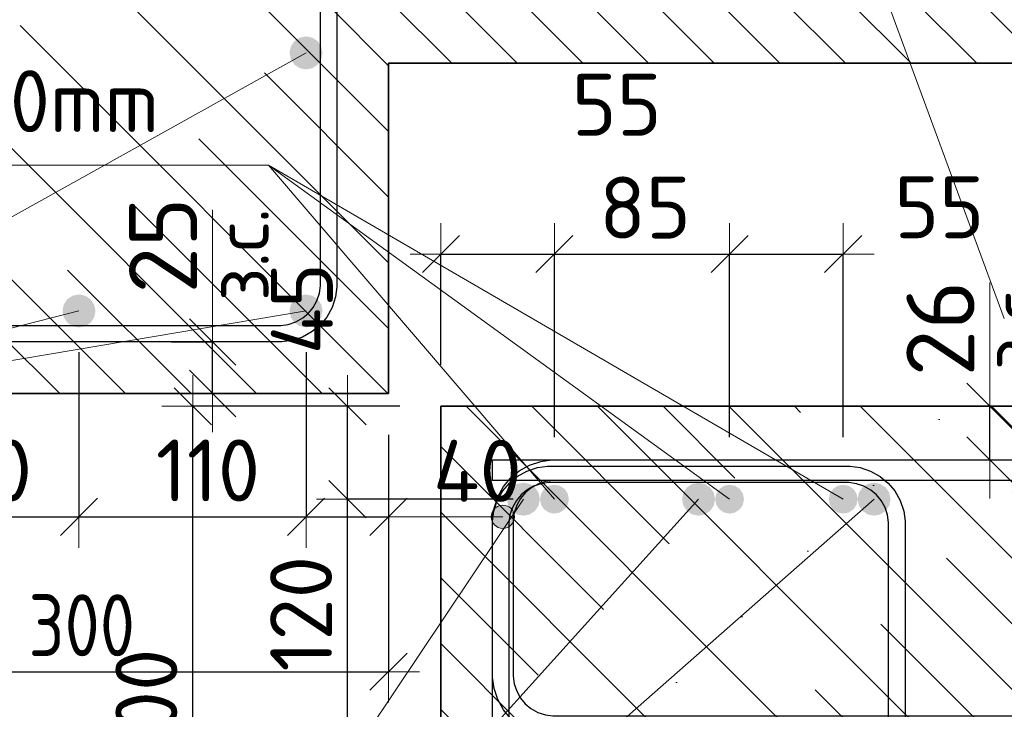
# Model space of a CAD drawing. Header units: metres. Extents: x -38 to 97, y -15 to 21.
# Tile 44 of 111: x 72.167 to 72.644, y 3.105 to 3.439. Entities that reach past the tile are written whole.
import ezdxf

# ---------------------------------------------------------------- set-up
doc = ezdxf.new("R2010")
doc.units = ezdxf.units.M
doc.header["$PDMODE"] = 65
for name, color, linetype, lineweight in [('XR$4$Арм.стержн. Арматура края', 96, 'Continuous', 35), ('XR$4$Арм.стержн.горизонт. 1', 180, 'Continuous', 35), ('XR$4$Размерная линия (1)', 7, 'Continuous', 13), ('XR$4$Размерная линия_ общее', 7, 'Continuous', 13), ('XR$6$Арм. стержнями верхней зоны', 180, 'Continuous', 35), ('XR$6$Арм.стержн. Арматура края', 96, 'Continuous', 35), ('XR$6$Арм.стержн. Доп. арматура', 180, 'Continuous', 35), ('XR$6$Арм.стержн. Хомут', 240, 'Continuous', 35), ('XR$6$Арм.стержн.горизонт. 1', 180, 'Continuous', 35), ('XR$6$Размерная линия (1)', 7, 'Continuous', 13), ('XR$6$Размерная линия_ общее', 7, 'Continuous', 13)]:
    doc.layers.add(name, color=color, linetype=linetype, lineweight=lineweight)
doc.styles.add('ISOCPEUR', font='txt')
doc.dimstyles.new('DIMSTYLE_13', dxfattribs={"dimtxt": 0.033, "dimasz": 0.0375, "dimexe": 0, "dimexo": 0, "dimgap": 0.0165, "dimtad": 2, "dimdec": 0, "dimlfac": 1000, "dimrnd": 1, "dimzin": 12, "dimdsep": 46, "dimtxsty": 'ISOCPEUR', "dimblk1": 'ALL_ML_STRICH', "dimblk2": 'ALL_ML_STRICH', "dimsah": 1, "dimcen": 0, "dimclrd": 7, "dimclre": 256, "dimclrt": 7, "dimadec": 0, "dimazin": 0, "dimtfac": 1, "dimtdec": 0, "dimtix": 1, "dimtmove": 2, "dimatfit": 3, "dimfxl": 0, "dimtvp": 1.2, "dimtzin": 0, "dimlwd": 0, "dimlwe": -3, "dimarcsym": 0})
doc.dimstyles.new('DIMSTYLE_14', dxfattribs={"dimtxt": 0.03, "dimasz": 0.03, "dimexe": 0, "dimexo": 0, "dimgap": 0.015, "dimtad": 2, "dimdec": 0, "dimlfac": 1000, "dimrnd": 1, "dimzin": 12, "dimdsep": 46, "dimtxsty": 'ISOCPEUR', "dimblk1": 'ALL_ML_STRICH', "dimblk2": 'ALL_ML_STRICH', "dimsah": 1, "dimcen": 0, "dimclrd": 7, "dimclre": 256, "dimclrt": 7, "dimadec": 0, "dimazin": 0, "dimtfac": 1, "dimtdec": 0, "dimtix": 1, "dimtmove": 2, "dimatfit": 3, "dimfxl": 0, "dimtzin": 0, "dimlwd": 0, "dimlwe": -3, "dimarcsym": 0})
doc.dimstyles.new('DIMSTYLE_16', dxfattribs={"dimtxt": 0.03, "dimasz": 0.03, "dimexe": 0, "dimexo": 0, "dimgap": 0.015, "dimtad": 2, "dimdec": 0, "dimlfac": 1000, "dimrnd": 1, "dimzin": 12, "dimdsep": 46, "dimtxsty": 'ISOCPEUR', "dimblk1": 'ALL_ML_STRICH', "dimblk2": 'ALL_ML_STRICH', "dimsah": 1, "dimcen": 0, "dimclrd": 7, "dimclre": 256, "dimclrt": 7, "dimadec": 0, "dimazin": 0, "dimtfac": 1, "dimtdec": 0, "dimtix": 1, "dimtmove": 2, "dimatfit": 3, "dimfxl": 0, "dimtvp": 1.2, "dimtzin": 0, "dimlwd": 0, "dimlwe": -3, "dimarcsym": 0})
doc.dimstyles.new('DIMSTYLE_25', dxfattribs={"dimtxt": 0.03, "dimasz": 0.03, "dimexe": 0, "dimexo": 0, "dimgap": 0.015, "dimtad": 2, "dimdec": 0, "dimlfac": 1000, "dimrnd": 5, "dimzin": 12, "dimdsep": 46, "dimtxsty": 'ISOCPEUR', "dimblk1": 'ALL_ML_STRICH', "dimblk2": 'ALL_ML_STRICH', "dimsah": 1, "dimcen": 0, "dimclrd": 7, "dimclre": 256, "dimclrt": 7, "dimadec": 0, "dimazin": 0, "dimtfac": 1, "dimtdec": 0, "dimtix": 1, "dimtmove": 2, "dimatfit": 3, "dimfxl": 0, "dimtvp": 1.2, "dimtzin": 0, "dimlwd": 0, "dimlwe": -3, "dimarcsym": 0})
doc.dimstyles.new('DIMSTYLE_26', dxfattribs={"dimtxt": 0.03, "dimasz": 0.03, "dimexe": 0, "dimexo": 0, "dimgap": 0.015, "dimtad": 2, "dimdec": 0, "dimlfac": 1000, "dimrnd": 5, "dimzin": 12, "dimdsep": 46, "dimtxsty": 'ISOCPEUR', "dimblk1": 'ALL_ML_STRICH', "dimblk2": 'ALL_ML_STRICH', "dimsah": 1, "dimcen": 0, "dimclrd": 7, "dimclre": 256, "dimclrt": 7, "dimadec": 0, "dimazin": 0, "dimtfac": 1, "dimtdec": 0, "dimtix": 1, "dimtmove": 2, "dimatfit": 3, "dimfxl": 0, "dimtzin": 0, "dimlwd": 0, "dimlwe": -3, "dimarcsym": 0})
pattern_1 = [(135, (0, 0), (-0.031819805, -0.031819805), [0.4, -0.05, 0, -0.05]), (135, (-0.01591, -0.01591), (-0.031819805, -0.031819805), [0.8, -0.1, 0.1, -0.1])]

# ---------------------------------------------------------------- blocks, each defined once
blk = doc.blocks.new('ALL_ML_STRICH')
at = {"color": 0, "linetype": 'ByBlock', "lineweight": -2}
for p, q in [((0, -0.5), (0, 0.5)), ((-0.3, -0.3), (0.3, 0.3)), ((-1, 0), (0.5, 0))]:
    blk.add_line(p, q, dxfattribs=at)
blk = doc.blocks.new('*D179')
at = {"layer": 'DEFPOINTS', "color": 7, "linetype": 'Continuous', "lineweight": 13, "transparency": 33554687}
for p in [(72.22062, 3.28331), (72.22562, 3.25831), (72.26061, 3.25831)]:
    blk.add_point(p, dxfattribs=at)
at = {"layer": 'XR$4$Размерная линия_ общее', "color": 253, "linetype": 'Continuous', "lineweight": -2, "true_color": 0xa0a0a0, "transparency": 33554687}
for p, q in [((72.24062, 3.28331), (72.26061, 3.28331)), ((72.24562, 3.25831), (72.26061, 3.25831))]:
    blk.add_line(p, q, dxfattribs=at)
at = {"layer": 'XR$4$Размерная линия_ общее', "color": 7, "linetype": 'Continuous', "lineweight": -2, "transparency": 33554687}
blk.add_line((72.26061, 3.25831), (72.26061, 3.28331), dxfattribs=at)
at = {"layer": 'XR$4$Размерная линия_ общее', "color": 7, "linetype": 'Continuous', "lineweight": 13, "transparency": 33554687, "xscale": 0.0375, "yscale": 0.0375, "zscale": 0.0375}
for p, rotation in [((72.26061, 3.28331), 90), ((72.26061, 3.25831), 270)]:
    blk.add_blockref('ALL_ML_STRICH', p, dxfattribs=dict(at, rotation=rotation))
at = {"layer": 'XR$4$Размерная линия_ общее', "color": 7, "linetype": 'Continuous', "lineweight": 13, "transparency": 33554687, "insert": (72.26082, 3.30308), "char_height": 0.027, "width": 0.00135, "attachment_point": 1, "rotation": 90, "line_spacing_factor": 0.60241, "style": 'ISOCPEUR'}
blk.add_mtext('з.с.', dxfattribs=at)
at = {"layer": 'XR$4$Размерная линия_ общее', "color": 7, "linetype": 'Continuous', "lineweight": 13, "transparency": 33554687, "insert": (72.23661, 3.33003), "char_height": 0.033, "width": 0.066, "attachment_point": 5, "rotation": 90, "style": 'ISOCPEUR'}
blk.add_mtext('\\A1;{25}', dxfattribs=at)
blk = doc.blocks.new('*D331')
at = {"layer": 'DEFPOINTS', "color": 7, "linetype": 'Continuous', "lineweight": 13, "transparency": 33554687}
for p in [(72.04592, 3.25831), (72.34592, 3.25831), (72.04592, 3.12355)]:
    blk.add_point(p, dxfattribs=at)
at = {"layer": 'XR$4$Размерная линия (1)', "color": 9, "linetype": 'Continuous', "lineweight": -2, "true_color": 0xc7c7c7, "transparency": 33554687}
for p, q in [((72.04592, 3.23831), (72.04592, 3.12355)), ((72.34592, 3.23831), (72.34592, 3.12355))]:
    blk.add_line(p, q, dxfattribs=at)
at = {"layer": 'XR$4$Размерная линия (1)', "color": 7, "linetype": 'Continuous', "lineweight": -2, "transparency": 33554687}
blk.add_line((72.04592, 3.12355), (72.34592, 3.12355), dxfattribs=at)
at = {"layer": 'XR$4$Размерная линия (1)', "color": 7, "linetype": 'Continuous', "lineweight": 13, "transparency": 33554687, "xscale": 0.03, "yscale": 0.03, "zscale": 0.03, "rotation": 180}
blk.add_blockref('ALL_ML_STRICH', (72.04592, 3.12355), dxfattribs=at)
at = {"layer": 'XR$4$Размерная линия (1)', "color": 7, "linetype": 'Continuous', "lineweight": 13, "transparency": 33554687, "xscale": 0.03, "yscale": 0.03, "zscale": 0.03}
blk.add_blockref('ALL_ML_STRICH', (72.34592, 3.12355), dxfattribs=at)
at = {"layer": 'XR$4$Размерная линия (1)', "color": 7, "linetype": 'Continuous', "lineweight": 13, "transparency": 33554687, "insert": (72.19717, 3.14605), "char_height": 0.03, "width": 0.075, "attachment_point": 5, "style": 'ISOCPEUR'}
blk.add_mtext('\\W0.83;\\A1;{300}', dxfattribs=at)
blk = doc.blocks.new('*D333')
at = {"layer": 'DEFPOINTS', "color": 7, "linetype": 'Continuous', "lineweight": 13, "transparency": 33554687}
for p in [(72.08479, 3.29718), (72.19584, 3.29831), (72.08479, 3.19855)]:
    blk.add_point(p, dxfattribs=at)
at = {"layer": 'XR$4$Размерная линия (1)', "color": 9, "linetype": 'Continuous', "lineweight": -2, "true_color": 0xc7c7c7, "transparency": 33554687}
for p, q in [((72.08479, 3.27718), (72.08479, 3.19855)), ((72.19584, 3.27831), (72.19584, 3.19855))]:
    blk.add_line(p, q, dxfattribs=at)
at = {"layer": 'XR$4$Размерная линия (1)', "color": 7, "linetype": 'Continuous', "lineweight": -2, "transparency": 33554687}
blk.add_line((72.08479, 3.19855), (72.19584, 3.19855), dxfattribs=at)
at = {"layer": 'XR$4$Размерная линия (1)', "color": 7, "linetype": 'Continuous', "lineweight": 13, "transparency": 33554687, "xscale": 0.03, "yscale": 0.03, "zscale": 0.03, "rotation": 180}
blk.add_blockref('ALL_ML_STRICH', (72.08479, 3.19855), dxfattribs=at)
at = {"layer": 'XR$4$Размерная линия (1)', "color": 7, "linetype": 'Continuous', "lineweight": 13, "transparency": 33554687, "xscale": 0.03, "yscale": 0.03, "zscale": 0.03}
blk.add_blockref('ALL_ML_STRICH', (72.19584, 3.19855), dxfattribs=at)
at = {"layer": 'XR$4$Размерная линия (1)', "color": 7, "linetype": 'Continuous', "lineweight": 13, "transparency": 33554687, "insert": (72.14781, 3.22105), "char_height": 0.03, "width": 0.09, "attachment_point": 5, "style": 'ISOCPEUR'}
blk.add_mtext('\\A1;{110}', dxfattribs=at)
blk = doc.blocks.new('*D334')
at = {"layer": 'DEFPOINTS', "color": 7, "linetype": 'Continuous', "lineweight": 13, "transparency": 33554687}
for p in [(72.19584, 3.29831), (72.30592, 3.29831), (72.19584, 3.19855)]:
    blk.add_point(p, dxfattribs=at)
at = {"layer": 'XR$4$Размерная линия (1)', "color": 9, "linetype": 'Continuous', "lineweight": -2, "true_color": 0xc7c7c7, "transparency": 33554687}
for p, q in [((72.19584, 3.27831), (72.19584, 3.19855)), ((72.30592, 3.27831), (72.30592, 3.19855))]:
    blk.add_line(p, q, dxfattribs=at)
at = {"layer": 'XR$4$Размерная линия (1)', "color": 7, "linetype": 'Continuous', "lineweight": -2, "transparency": 33554687}
blk.add_line((72.19584, 3.19855), (72.30592, 3.19855), dxfattribs=at)
at = {"layer": 'XR$4$Размерная линия (1)', "color": 7, "linetype": 'Continuous', "lineweight": 13, "transparency": 33554687, "xscale": 0.03, "yscale": 0.03, "zscale": 0.03, "rotation": 180}
blk.add_blockref('ALL_ML_STRICH', (72.19584, 3.19855), dxfattribs=at)
at = {"layer": 'XR$4$Размерная линия (1)', "color": 7, "linetype": 'Continuous', "lineweight": 13, "transparency": 33554687, "xscale": 0.03, "yscale": 0.03, "zscale": 0.03}
blk.add_blockref('ALL_ML_STRICH', (72.30592, 3.19855), dxfattribs=at)
at = {"layer": 'XR$4$Размерная линия (1)', "color": 7, "linetype": 'Continuous', "lineweight": 13, "transparency": 33554687, "insert": (72.25838, 3.22105), "char_height": 0.03, "width": 0.09, "attachment_point": 5, "style": 'ISOCPEUR'}
blk.add_mtext('\\A1;{110}', dxfattribs=at)
blk = doc.blocks.new('*D335')
at = {"layer": 'DEFPOINTS', "color": 7, "linetype": 'Continuous', "lineweight": 13, "transparency": 33554687}
for p in [(72.30592, 3.29831), (72.34592, 3.25831), (72.30592, 3.19855)]:
    blk.add_point(p, dxfattribs=at)
at = {"layer": 'XR$4$Размерная линия (1)', "color": 9, "linetype": 'Continuous', "lineweight": -2, "true_color": 0xc7c7c7, "transparency": 33554687}
for p, q in [((72.30592, 3.27831), (72.30592, 3.19855)), ((72.34592, 3.23831), (72.34592, 3.19855))]:
    blk.add_line(p, q, dxfattribs=at)
at = {"layer": 'XR$4$Размерная линия (1)', "color": 7, "linetype": 'Continuous', "lineweight": -2, "transparency": 33554687}
blk.add_line((72.30592, 3.19855), (72.34592, 3.19855), dxfattribs=at)
at = {"layer": 'XR$4$Размерная линия (1)', "color": 7, "linetype": 'Continuous', "lineweight": 13, "transparency": 33554687, "xscale": 0.03, "yscale": 0.03, "zscale": 0.03, "rotation": 180}
blk.add_blockref('ALL_ML_STRICH', (72.30592, 3.19855), dxfattribs=at)
at = {"layer": 'XR$4$Размерная линия (1)', "color": 7, "linetype": 'Continuous', "lineweight": 13, "transparency": 33554687, "xscale": 0.03, "yscale": 0.03, "zscale": 0.03}
blk.add_blockref('ALL_ML_STRICH', (72.34592, 3.19855), dxfattribs=at)
at = {"layer": 'XR$4$Размерная линия (1)', "color": 7, "linetype": 'Continuous', "lineweight": 13, "transparency": 33554687, "insert": (72.389, 3.22083), "char_height": 0.03, "width": 0.06, "attachment_point": 5, "style": 'ISOCPEUR'}
blk.add_mtext('\\A1;{40}', dxfattribs=at)
blk = doc.blocks.new('*D535')
at = {"layer": 'DEFPOINTS', "color": 7, "linetype": 'Continuous', "lineweight": 13, "transparency": 33554687}
for p in [(72.37136, 3.25213), (72.25101, 2.95213), (72.37132, 2.95213)]:
    blk.add_point(p, dxfattribs=at)
at = {"layer": 'XR$6$Размерная линия (1)', "color": 9, "linetype": 'Continuous', "lineweight": -2, "true_color": 0xc7c7c7, "transparency": 33554687}
for p, q in [((72.35136, 3.25213), (72.25101, 3.25213)), ((72.35132, 2.95213), (72.25101, 2.95213))]:
    blk.add_line(p, q, dxfattribs=at)
at = {"layer": 'XR$6$Размерная линия (1)', "color": 7, "linetype": 'Continuous', "lineweight": -2, "transparency": 33554687}
blk.add_line((72.25101, 2.95213), (72.25101, 3.25213), dxfattribs=at)
at = {"layer": 'XR$6$Размерная линия (1)', "color": 7, "linetype": 'Continuous', "lineweight": 13, "transparency": 33554687, "xscale": 0.03, "yscale": 0.03, "zscale": 0.03}
for p, rotation in [((72.25101, 3.25213), 90), ((72.25101, 2.95213), 270)]:
    blk.add_blockref('ALL_ML_STRICH', p, dxfattribs=dict(at, rotation=rotation))
at = {"layer": 'XR$6$Размерная линия (1)', "color": 7, "linetype": 'Continuous', "lineweight": 13, "transparency": 33554687, "insert": (72.22851, 3.10363), "char_height": 0.03, "width": 0.09, "attachment_point": 5, "rotation": 90, "style": 'ISOCPEUR'}
blk.add_mtext('\\A1;{300}', dxfattribs=at)
blk = doc.blocks.new('*D545')
at = {"layer": 'DEFPOINTS', "color": 7, "linetype": 'Continuous', "lineweight": 13, "transparency": 33554687}
for p in [(72.42632, 3.20713), (72.32601, 3.08713), (72.41128, 3.08713)]:
    blk.add_point(p, dxfattribs=at)
at = {"layer": 'XR$6$Размерная линия (1)', "color": 9, "linetype": 'Continuous', "lineweight": -2, "true_color": 0xc7c7c7, "transparency": 33554687}
for p, q in [((72.40632, 3.20713), (72.32601, 3.20713)), ((72.39128, 3.08713), (72.32601, 3.08713))]:
    blk.add_line(p, q, dxfattribs=at)
at = {"layer": 'XR$6$Размерная линия (1)', "color": 7, "linetype": 'Continuous', "lineweight": -2, "transparency": 33554687}
blk.add_line((72.32601, 3.08713), (72.32601, 3.20713), dxfattribs=at)
at = {"layer": 'XR$6$Размерная линия (1)', "color": 7, "linetype": 'Continuous', "lineweight": 13, "transparency": 33554687, "xscale": 0.03, "yscale": 0.03, "zscale": 0.03}
for p, rotation in [((72.32601, 3.20713), 90), ((72.32601, 3.08713), 270)]:
    blk.add_blockref('ALL_ML_STRICH', p, dxfattribs=dict(at, rotation=rotation))
at = {"layer": 'XR$6$Размерная линия (1)', "color": 7, "linetype": 'Continuous', "lineweight": 13, "transparency": 33554687, "insert": (72.30351, 3.15163), "char_height": 0.03, "width": 0.09, "attachment_point": 5, "rotation": 90, "style": 'ISOCPEUR'}
blk.add_mtext('\\A1;{120}', dxfattribs=at)
blk = doc.blocks.new('*D546')
at = {"layer": 'DEFPOINTS', "color": 7, "linetype": 'Continuous', "lineweight": 13, "transparency": 33554687}
for p in [(72.37132, 3.25213), (72.32601, 3.20713), (72.42632, 3.20713)]:
    blk.add_point(p, dxfattribs=at)
at = {"layer": 'XR$6$Размерная линия (1)', "color": 9, "linetype": 'Continuous', "lineweight": -2, "true_color": 0xc7c7c7, "transparency": 33554687}
for p, q in [((72.35132, 3.25213), (72.32601, 3.25213)), ((72.40632, 3.20713), (72.32601, 3.20713))]:
    blk.add_line(p, q, dxfattribs=at)
at = {"layer": 'XR$6$Размерная линия (1)', "color": 7, "linetype": 'Continuous', "lineweight": -2, "transparency": 33554687}
blk.add_line((72.32601, 3.20713), (72.32601, 3.25213), dxfattribs=at)
at = {"layer": 'XR$6$Размерная линия (1)', "color": 7, "linetype": 'Continuous', "lineweight": 13, "transparency": 33554687, "xscale": 0.03, "yscale": 0.03, "zscale": 0.03}
for p, rotation in [((72.32601, 3.25213), 90), ((72.32601, 3.20713), 270)]:
    blk.add_blockref('ALL_ML_STRICH', p, dxfattribs=dict(at, rotation=rotation))
at = {"layer": 'XR$6$Размерная линия (1)', "color": 7, "linetype": 'Continuous', "lineweight": 13, "transparency": 33554687, "insert": (72.30391, 3.29941), "char_height": 0.03, "width": 0.06, "attachment_point": 5, "rotation": 90, "style": 'ISOCPEUR'}
blk.add_mtext('\\A1;{45}', dxfattribs=at)
blk = doc.blocks.new('*D547')
at = {"layer": 'DEFPOINTS', "color": 7, "linetype": 'Continuous', "lineweight": 13, "transparency": 33554687}
for p in [(72.59748, 3.25213), (72.59748, 3.22613), (72.63747, 3.22613)]:
    blk.add_point(p, dxfattribs=at)
at = {"layer": 'XR$6$Размерная линия_ общее', "color": 253, "linetype": 'Continuous', "lineweight": -2, "true_color": 0xa0a0a0, "transparency": 33554687}
for p, q in [((72.61748, 3.25213), (72.63747, 3.25213)), ((72.61748, 3.22613), (72.63747, 3.22613))]:
    blk.add_line(p, q, dxfattribs=at)
at = {"layer": 'XR$6$Размерная линия_ общее', "color": 7, "linetype": 'Continuous', "lineweight": -2, "transparency": 33554687}
blk.add_line((72.63747, 3.22613), (72.63747, 3.25213), dxfattribs=at)
at = {"layer": 'XR$6$Размерная линия_ общее', "color": 7, "linetype": 'Continuous', "lineweight": 13, "transparency": 33554687, "xscale": 0.0375, "yscale": 0.0375, "zscale": 0.0375}
for p, rotation in [((72.63747, 3.25213), 90), ((72.63747, 3.22613), 270)]:
    blk.add_blockref('ALL_ML_STRICH', p, dxfattribs=dict(at, rotation=rotation))
at = {"layer": 'XR$6$Размерная линия_ общее', "color": 7, "linetype": 'Continuous', "lineweight": 13, "transparency": 33554687, "insert": (72.637, 3.26949), "char_height": 0.027, "width": 0.00135, "attachment_point": 1, "rotation": 90, "line_spacing_factor": 0.60241, "style": 'ISOCPEUR'}
blk.add_mtext('з.с.', dxfattribs=at)
at = {"layer": 'XR$6$Размерная линия_ общее', "color": 7, "linetype": 'Continuous', "lineweight": 13, "transparency": 33554687, "insert": (72.61347, 3.28985), "char_height": 0.033, "width": 0.066, "attachment_point": 5, "rotation": 90, "style": 'ISOCPEUR'}
blk.add_mtext('\\A1;{26}', dxfattribs=at)
blk = doc.blocks.new('*D548')
at = {"layer": 'DEFPOINTS', "color": 7, "linetype": 'Continuous', "lineweight": 13, "transparency": 33554687}
for p in [(72.37132, 3.32587), (72.37132, 3.25213), (72.42632, 3.21713)]:
    blk.add_point(p, dxfattribs=at)
at = {"layer": 'XR$6$Размерная линия (1)', "color": 9, "linetype": 'Continuous', "lineweight": -2, "true_color": 0xc7c7c7, "transparency": 33554687}
for p, q in [((72.37132, 3.27213), (72.37132, 3.32587)), ((72.42632, 3.23713), (72.42632, 3.32587))]:
    blk.add_line(p, q, dxfattribs=at)
at = {"layer": 'XR$6$Размерная линия (1)', "color": 7, "linetype": 'Continuous', "lineweight": -2, "transparency": 33554687}
blk.add_line((72.37132, 3.32587), (72.42632, 3.32587), dxfattribs=at)
at = {"layer": 'XR$6$Размерная линия (1)', "color": 7, "linetype": 'Continuous', "lineweight": 13, "transparency": 33554687, "xscale": 0.03, "yscale": 0.03, "zscale": 0.03, "rotation": 180}
blk.add_blockref('ALL_ML_STRICH', (72.37132, 3.32587), dxfattribs=at)
at = {"layer": 'XR$6$Размерная линия (1)', "color": 7, "linetype": 'Continuous', "lineweight": 13, "transparency": 33554687, "xscale": 0.03, "yscale": 0.03, "zscale": 0.03}
blk.add_blockref('ALL_ML_STRICH', (72.42632, 3.32587), dxfattribs=at)
at = {"layer": 'XR$6$Размерная линия (1)', "color": 7, "linetype": 'Continuous', "lineweight": 13, "transparency": 33554687, "insert": (72.45655, 3.39822), "char_height": 0.03, "width": 0.06, "attachment_point": 5, "style": 'ISOCPEUR'}
blk.add_mtext('\\A1;{55}', dxfattribs=at)
blk = doc.blocks.new('*D549')
at = {"layer": 'DEFPOINTS', "color": 7, "linetype": 'Continuous', "lineweight": 13, "transparency": 33554687}
for p in [(72.42632, 3.32587), (72.42632, 3.21713), (72.51124, 3.21713)]:
    blk.add_point(p, dxfattribs=at)
at = {"layer": 'XR$6$Размерная линия (1)', "color": 9, "linetype": 'Continuous', "lineweight": -2, "true_color": 0xc7c7c7, "transparency": 33554687}
for p, q in [((72.42632, 3.23713), (72.42632, 3.32587)), ((72.51124, 3.23713), (72.51124, 3.32587))]:
    blk.add_line(p, q, dxfattribs=at)
at = {"layer": 'XR$6$Размерная линия (1)', "color": 7, "linetype": 'Continuous', "lineweight": -2, "transparency": 33554687}
blk.add_line((72.42632, 3.32587), (72.51124, 3.32587), dxfattribs=at)
at = {"layer": 'XR$6$Размерная линия (1)', "color": 7, "linetype": 'Continuous', "lineweight": 13, "transparency": 33554687, "xscale": 0.03, "yscale": 0.03, "zscale": 0.03, "rotation": 180}
blk.add_blockref('ALL_ML_STRICH', (72.42632, 3.32587), dxfattribs=at)
at = {"layer": 'XR$6$Размерная линия (1)', "color": 7, "linetype": 'Continuous', "lineweight": 13, "transparency": 33554687, "xscale": 0.03, "yscale": 0.03, "zscale": 0.03}
blk.add_blockref('ALL_ML_STRICH', (72.51124, 3.32587), dxfattribs=at)
at = {"layer": 'XR$6$Размерная линия (1)', "color": 7, "linetype": 'Continuous', "lineweight": 13, "transparency": 33554687, "insert": (72.47028, 3.34837), "char_height": 0.03, "width": 0.06, "attachment_point": 5, "style": 'ISOCPEUR'}
blk.add_mtext('\\A1;{85}', dxfattribs=at)
blk = doc.blocks.new('*D550')
at = {"layer": 'DEFPOINTS', "color": 7, "linetype": 'Continuous', "lineweight": 13, "transparency": 33554687}
for p in [(72.51124, 3.32587), (72.51124, 3.21713), (72.56632, 3.21713)]:
    blk.add_point(p, dxfattribs=at)
at = {"layer": 'XR$6$Размерная линия (1)', "color": 9, "linetype": 'Continuous', "lineweight": -2, "true_color": 0xc7c7c7, "transparency": 33554687}
for p, q in [((72.51124, 3.23713), (72.51124, 3.32587)), ((72.56632, 3.23713), (72.56632, 3.32587))]:
    blk.add_line(p, q, dxfattribs=at)
at = {"layer": 'XR$6$Размерная линия (1)', "color": 7, "linetype": 'Continuous', "lineweight": -2, "transparency": 33554687}
blk.add_line((72.51124, 3.32587), (72.56632, 3.32587), dxfattribs=at)
at = {"layer": 'XR$6$Размерная линия (1)', "color": 7, "linetype": 'Continuous', "lineweight": 13, "transparency": 33554687, "xscale": 0.03, "yscale": 0.03, "zscale": 0.03, "rotation": 180}
blk.add_blockref('ALL_ML_STRICH', (72.51124, 3.32587), dxfattribs=at)
at = {"layer": 'XR$6$Размерная линия (1)', "color": 7, "linetype": 'Continuous', "lineweight": 13, "transparency": 33554687, "xscale": 0.03, "yscale": 0.03, "zscale": 0.03}
blk.add_blockref('ALL_ML_STRICH', (72.56632, 3.32587), dxfattribs=at)
at = {"layer": 'XR$6$Размерная линия (1)', "color": 7, "linetype": 'Continuous', "lineweight": 13, "transparency": 33554687, "insert": (72.61293, 3.34855), "char_height": 0.03, "width": 0.06, "attachment_point": 5, "style": 'ISOCPEUR'}
blk.add_mtext('\\A1;{55}', dxfattribs=at)

msp = doc.modelspace()

# ---------------------------------------------------------------- hatches: boundary and pattern name
at = {"linetype": 'Continuous', "lineweight": 13, "transparency": 33554687}
h = msp.add_hatch(dxfattribs=at)
h.set_pattern_fill('__________540', scale=0.015, style=0, pattern_type=2)
h.set_pattern_definition(pattern_1)
h.paths.add_polyline_path([(72.34592, 3.61831), (72.12592, 3.61831), (72.12592, 3.49831), (72.04592, 3.45831), (72.04592, 3.25831), (72.34592, 3.25831)], flags=0)
at = {"linetype": 'Continuous', "lineweight": 25, "transparency": 33554687}
h = msp.add_hatch(dxfattribs=at)
h.set_pattern_fill('__________540', scale=0.015, style=0, pattern_type=2)
h.set_pattern_definition(pattern_1)
h.paths.add_polyline_path([(72.34592, 3.61831), (72.34592, 3.41831), (72.71957, 3.41831), (72.71957, 3.61831)], flags=0)
at = {"linetype": 'Continuous', "lineweight": 13, "transparency": 33554687}
h = msp.add_hatch(dxfattribs=at)
h.set_pattern_fill('__________540', scale=0.015, style=0, pattern_type=2)
h.set_pattern_definition(pattern_1)
h.paths.add_polyline_path([(72.37132, 3.25213), (72.37132, 3.05213), (72.79994, 3.05213), (72.79994, 3.25213)], flags=0)
at = {"layer": 'XR$4$Арм.стержн.горизонт. 1', "linetype": 'Continuous', "lineweight": 50, "transparency": 33554687}
for points in [[(72.31392, 3.42331), (72.31331, 3.42637), (72.31157, 3.42896), (72.30898, 3.4307), (72.30592, 3.43131), (72.30285, 3.4307), (72.30026, 3.42896), (72.29852, 3.42637), (72.29792, 3.42331), (72.29852, 3.42025), (72.30026, 3.41765), (72.30285, 3.41592), (72.30592, 3.41531), (72.30898, 3.41592), (72.31157, 3.41765), (72.31331, 3.42025)], [(72.20384, 3.29831), (72.20323, 3.30137), (72.2015, 3.30396), (72.1989, 3.3057), (72.19584, 3.30631), (72.19278, 3.3057), (72.19018, 3.30396), (72.18845, 3.30137), (72.18784, 3.29831), (72.18845, 3.29525), (72.19018, 3.29265), (72.19278, 3.29092), (72.19584, 3.29031), (72.1989, 3.29092), (72.2015, 3.29265), (72.20323, 3.29525)], [(72.31392, 3.29831), (72.31331, 3.30137), (72.31157, 3.30396), (72.30898, 3.3057), (72.30592, 3.30631), (72.30285, 3.3057), (72.30026, 3.30396), (72.29852, 3.30137), (72.29792, 3.29831), (72.29852, 3.29525), (72.30026, 3.29265), (72.30285, 3.29092), (72.30592, 3.29031), (72.30898, 3.29092), (72.31157, 3.29265), (72.31331, 3.29525)]]:
    msp.add_hatch(color=7, dxfattribs=at).paths.add_polyline_path(points)
at = {"layer": 'XR$6$Арм.стержн. Арматура края', "linetype": 'Continuous', "lineweight": 13, "transparency": 33554687}
for points in [[(72.39648, 3.20141), (72.39851, 3.19376), (72.39851, 3.20343)], [(72.39851, 3.20343), (72.40132, 3.19297), (72.40132, 3.20422)], [(72.39851, 3.20343), (72.39851, 3.19376), (72.40132, 3.19297)], [(72.40132, 3.20422), (72.40132, 3.19297), (72.40413, 3.19376)], [(72.40132, 3.20422), (72.40413, 3.19376), (72.40413, 3.20343)], [(72.40413, 3.20343), (72.40413, 3.19376), (72.40616, 3.19578)], [(72.40413, 3.20343), (72.40616, 3.19578), (72.40616, 3.20141)], [(72.39648, 3.19578), (72.39648, 3.20141), (72.39569, 3.1986)], [(72.39648, 3.20141), (72.39648, 3.19578), (72.39851, 3.19376)], [(72.40616, 3.20141), (72.40616, 3.19578), (72.40694, 3.1986)]]:
    msp.add_hatch(color=7, dxfattribs=at).paths.add_polyline_path(points)
at = {"layer": 'XR$6$Арм.стержн. Доп. арматура', "linetype": 'Continuous', "lineweight": 50, "transparency": 33554687}
for points in [[(72.43332, 3.20713), (72.43279, 3.2098), (72.43127, 3.21208), (72.429, 3.21359), (72.42632, 3.21413), (72.42364, 3.21359), (72.42137, 3.21208), (72.41985, 3.2098), (72.41932, 3.20713), (72.41985, 3.20445), (72.42137, 3.20218), (72.42364, 3.20066), (72.42632, 3.20013), (72.429, 3.20066), (72.43127, 3.20218), (72.43279, 3.20445)], [(72.51824, 3.20713), (72.51771, 3.2098), (72.51619, 3.21208), (72.51392, 3.21359), (72.51124, 3.21413), (72.50857, 3.21359), (72.50629, 3.21208), (72.50478, 3.2098), (72.50424, 3.20713), (72.50478, 3.20445), (72.50629, 3.20218), (72.50857, 3.20066), (72.51124, 3.20013), (72.51392, 3.20066), (72.51619, 3.20218), (72.51771, 3.20445)], [(72.57332, 3.20713), (72.57279, 3.2098), (72.57127, 3.21208), (72.569, 3.21359), (72.56632, 3.21413), (72.56364, 3.21359), (72.56137, 3.21208), (72.55985, 3.2098), (72.55932, 3.20713), (72.55985, 3.20445), (72.56137, 3.20218), (72.56364, 3.20066), (72.56632, 3.20013), (72.569, 3.20066), (72.57127, 3.20218), (72.57279, 3.20445)]]:
    msp.add_hatch(color=7, dxfattribs=at).paths.add_polyline_path(points)
at = {"layer": 'XR$6$Арм.стержн.горизонт. 1', "linetype": 'Continuous', "lineweight": 50, "transparency": 33554687}
for points in [[(72.41928, 3.20713), (72.41867, 3.21019), (72.41694, 3.21278), (72.41434, 3.21452), (72.41128, 3.21513), (72.40822, 3.21452), (72.40562, 3.21278), (72.40389, 3.21019), (72.40328, 3.20713), (72.40389, 3.20406), (72.40562, 3.20147), (72.40822, 3.19973), (72.41128, 3.19913), (72.41434, 3.19973), (72.41694, 3.20147), (72.41867, 3.20406)], [(72.50421, 3.20713), (72.5036, 3.21019), (72.50186, 3.21278), (72.49927, 3.21452), (72.49621, 3.21513), (72.49314, 3.21452), (72.49055, 3.21278), (72.48881, 3.21019), (72.48821, 3.20713), (72.48881, 3.20406), (72.49055, 3.20147), (72.49314, 3.19973), (72.49621, 3.19913), (72.49927, 3.19973), (72.50186, 3.20147), (72.5036, 3.20406)], [(72.58928, 3.20713), (72.58867, 3.21019), (72.58694, 3.21278), (72.58434, 3.21452), (72.58128, 3.21513), (72.57822, 3.21452), (72.57563, 3.21278), (72.57389, 3.21019), (72.57328, 3.20713), (72.57389, 3.20406), (72.57563, 3.20147), (72.57822, 3.19973), (72.58128, 3.19913), (72.58434, 3.19973), (72.58694, 3.20147), (72.58867, 3.20406)]]:
    msp.add_hatch(color=7, dxfattribs=at).paths.add_polyline_path(points)

# ---------------------------------------------------------------- linework, layer by layer
at = {"color": 7, "linetype": 'Continuous', "lineweight": 13, "transparency": 33554687}
for p, q in [((72.58595, 3.45326), (72.64442, 3.29473)), ((72.26061, 3.28331), (72.26061, 3.34731)), ((72.63747, 3.25213), (72.63747, 3.31213))]:
    msp.add_line(p, q, dxfattribs=at)
at = {"color": 7, "linetype": 'Continuous', "lineweight": 35, "transparency": 33554687}
for p, q in [((72.34592, 3.25831), (72.34592, 3.41831)), ((72.34592, 3.41831), (72.71957, 3.41831)), ((72.04592, 3.25831), (72.34592, 3.25831)), ((72.37132, 3.25213), (72.37132, 3.05213)), ((72.79994, 3.25213), (72.37132, 3.25213))]:
    msp.add_line(p, q, dxfattribs=at)
at = {"layer": 'XR$4$Арм.стержн. Арматура края', "color": 40, "linetype": 'Continuous', "lineweight": 25, "transparency": 33554687}
for points in [[(72.32092, 3.51831), (72.32092, 3.30998), (72.32024, 3.3051), (72.31856, 3.30002), (72.31594, 3.29535), (72.31273, 3.2915), (72.30888, 3.28828), (72.3042, 3.28566), (72.29912, 3.28399), (72.29424, 3.28331), (72.09759, 3.28331)], [(72.09815, 3.29131), (72.29368, 3.29131), (72.2973, 3.29181), (72.30096, 3.29302), (72.30432, 3.2949), (72.30705, 3.29718), (72.30933, 3.29991), (72.31121, 3.30326), (72.31241, 3.30692), (72.31292, 3.31054), (72.31292, 3.51831), (72.32092, 3.51831)]]:
    msp.add_lwpolyline(points, dxfattribs=at)
at = {"layer": 'XR$4$Арм.стержн.горизонт. 1', "color": 7, "linetype": 'Continuous', "lineweight": 13, "transparency": 33554687}
for q in [(72.30592, 3.42331), (72.19584, 3.29831), (72.30592, 3.29831)]:
    msp.add_line((71.9842, 3.24427), q, dxfattribs=at)
at = {"layer": 'XR$6$Арм. стержнями верхней зоны', "color": 4, "linetype": 'Continuous', "lineweight": 25, "transparency": 33554687}
msp.add_lwpolyline([(72.39632, 3.22613), (72.80494, 3.22613), (72.80494, 3.21613), (72.39632, 3.21613), (72.39632, 3.22613)], dxfattribs=at)
msp.add_lwpolyline([(72.39632, 3.22613), (72.80494, 3.22613), (72.80494, 3.21613), (72.39632, 3.21613), (72.39632, 3.22613)], dxfattribs=at)
at = {"layer": 'XR$6$Арм.стержн. Арматура края', "color": 7, "linetype": 'Continuous', "lineweight": 13, "transparency": 33554687}
for p, q in [((72.40132, 3.20422), (72.40132, 3.20422)), ((71.90123, 3.1986), (72.20823, 3.1986)), ((72.20823, 3.1986), (72.40132, 3.1986)), ((72.39569, 3.1986), (72.39569, 3.1986)), ((72.40694, 3.1986), (72.40694, 3.1986)), ((72.40132, 3.19297), (72.40132, 3.19297))]:
    msp.add_line(p, q, dxfattribs=at)
at = {"layer": 'XR$6$Арм.стержн. Арматура края', "color": 4, "linetype": 'Continuous', "lineweight": 25, "transparency": 33554687}
for points in [[(72.80494, 3.09213), (72.42488, 3.09213), (72.41967, 3.09285), (72.41423, 3.09464), (72.40922, 3.09745), (72.40509, 3.1009), (72.40164, 3.10503), (72.39884, 3.11003), (72.39705, 3.11547), (72.39632, 3.12069), (72.39632, 3.19756), (72.39705, 3.20278), (72.39884, 3.20822), (72.40164, 3.21322), (72.40509, 3.21735), (72.40922, 3.2208), (72.41423, 3.22361), (72.41967, 3.2254), (72.42488, 3.22613), (72.80494, 3.22613)], [(72.80494, 3.21613), (72.42558, 3.21613), (72.42194, 3.21562), (72.41828, 3.21441), (72.41492, 3.21253), (72.41219, 3.21025), (72.40991, 3.20753), (72.40803, 3.20417), (72.40683, 3.2005), (72.40632, 3.19687), (72.40632, 3.12138), (72.40683, 3.11775), (72.40803, 3.11408), (72.40991, 3.11072), (72.41219, 3.108), (72.41492, 3.10572), (72.41828, 3.10384), (72.42194, 3.10263), (72.42558, 3.10213), (72.80494, 3.10213)]]:
    msp.add_lwpolyline(points, dxfattribs=at)
at = {"layer": 'XR$6$Арм.стержн. Арматура края', "color": 7, "linetype": 'Continuous', "lineweight": 13, "transparency": 33554687}
msp.add_circle((72.40132, 3.1986), 0.00563, dxfattribs=at)
at = {"layer": 'XR$6$Арм.стержн. Доп. арматура', "color": 7, "linetype": 'Continuous', "lineweight": 13, "transparency": 33554687}
for p, q in [((71.97168, 3.36892), (72.28768, 3.36892)), ((72.28768, 3.36892), (72.51124, 3.20713)), ((72.28768, 3.36892), (72.56632, 3.20713)), ((72.28768, 3.36892), (72.42632, 3.20713))]:
    msp.add_line(p, q, dxfattribs=at)
at = {"layer": 'XR$6$Арм.стержн. Хомут', "color": 40, "linetype": 'Continuous', "lineweight": 25, "transparency": 33554687}
for points in [[(72.39628, 3.0038), (72.39628, 3.19645), (72.39696, 3.20133), (72.39864, 3.20641), (72.40125, 3.21109), (72.40447, 3.21494), (72.40832, 3.21815), (72.413, 3.22077), (72.41808, 3.22245), (72.42296, 3.22313), (72.56964, 3.22313), (72.57452, 3.22245), (72.5796, 3.22077), (72.58428, 3.21815), (72.58813, 3.21494), (72.59135, 3.21109), (72.59397, 3.20641), (72.59564, 3.20133), (72.59632, 3.19645), (72.59632, 3.0038)], [(72.39628, 3.0038), (72.39628, 3.19645), (72.39696, 3.20133), (72.39864, 3.20641), (72.40125, 3.21109), (72.40447, 3.21494), (72.40832, 3.21815), (72.413, 3.22077), (72.41808, 3.22245), (72.42296, 3.22313), (72.56964, 3.22313), (72.57452, 3.22245), (72.5796, 3.22077), (72.58428, 3.21815), (72.58813, 3.21494), (72.59135, 3.21109), (72.59397, 3.20641), (72.59564, 3.20133), (72.59632, 3.19645), (72.59632, 3.0038)], [(72.58832, 3.00436), (72.58832, 3.19589), (72.58782, 3.19951), (72.58661, 3.20317), (72.58473, 3.20653), (72.58245, 3.20926), (72.57972, 3.21154), (72.57637, 3.21342), (72.57271, 3.21462), (72.56909, 3.21513), (72.42351, 3.21513), (72.4199, 3.21462), (72.41624, 3.21342), (72.41288, 3.21154), (72.41015, 3.20926), (72.40787, 3.20653), (72.40599, 3.20317), (72.40478, 3.19951), (72.40428, 3.19589), (72.40428, 3.00436)], [(72.58832, 3.00436), (72.58832, 3.19589), (72.58782, 3.19951), (72.58661, 3.20317), (72.58473, 3.20653), (72.58245, 3.20926), (72.57972, 3.21154), (72.57637, 3.21342), (72.57271, 3.21462), (72.56909, 3.21513), (72.42351, 3.21513), (72.4199, 3.21462), (72.41624, 3.21342), (72.41288, 3.21154), (72.41015, 3.20926), (72.40787, 3.20653), (72.40599, 3.20317), (72.40478, 3.19951), (72.40428, 3.19589), (72.40428, 3.00436)]]:
    msp.add_lwpolyline(points, dxfattribs=at)
at = {"layer": 'XR$6$Арм.стержн.горизонт. 1', "color": 7, "linetype": 'Continuous', "lineweight": 13, "transparency": 33554687}
for q in [(72.58128, 3.20713), (72.41128, 3.20713), (72.49621, 3.20713)]:
    msp.add_line((72.16765, 2.84354), q, dxfattribs=at)

# ---------------------------------------------------------------- texts
at = {"layer": 'XR$6$Арм.стержн. Арматура края', "color": 7, "linetype": 'Continuous', "lineweight": 25, "transparency": 33554687, "insert": (71.92123, 3.2146), "char_height": 0.03, "width": 0.2806692, "attachment_point": 7, "style": 'ISOCPEUR'}
msp.add_mtext('\\W0.92;ø10 L=1135mm ', dxfattribs=at)
at = {"layer": 'XR$6$Арм.стержн. Доп. арматура', "color": 7, "linetype": 'Continuous', "lineweight": 25, "transparency": 33554687, "insert": (71.99168, 3.38492), "char_height": 0.03, "width": 0.2899764, "attachment_point": 7, "style": 'ISOCPEUR'}
msp.add_mtext('\\W0.94;ø14 L=1950mm ', dxfattribs=at)

# ---------------------------------------------------------------- dimensions: what is measured, and where the dimension line sits
at = {"layer": 'XR$4$Размерная линия (1)', "color": 7, "linetype": 'Continuous', "lineweight": 13, "transparency": 33554687}
for base, p1, p2, dimstyle, picture, middle in [((72.19584, 3.19855), (72.08479, 3.27718), (72.19584, 3.27831), 'DIMSTYLE_26', '*D333', (72.14781, 3.22105)), ((72.30592, 3.19855), (72.19584, 3.27831), (72.30592, 3.27831), 'DIMSTYLE_26', '*D334', (72.25838, 3.22105)), ((72.34592, 3.19855), (72.30592, 3.27831), (72.34592, 3.23831), 'DIMSTYLE_25', '*D335', (72.389, 3.22083)), ((72.34592, 3.12355), (72.04592, 3.23831), (72.34592, 3.23831), 'DIMSTYLE_26', '*D331', (72.19717, 3.14605))]:
    dim = msp.add_linear_dim(base=base, p1=p1, p2=p2, dimstyle=dimstyle, override={"dimpost": '<>', "dimclrd": 7, "dimclre": 9, "dimclrt": 7, "dimlwd": 0, "dimlwe": 65533}, dxfattribs=at)
    dim.commit()
    dim.dimension.update_dxf_attribs({"geometry": picture, "text_midpoint": middle, "dimtype": 160})
at = {"layer": 'XR$4$Размерная линия_ общее', "color": 7, "linetype": 'Continuous', "lineweight": 13, "transparency": 33554687}
dim = msp.add_linear_dim(base=(72.26061, 3.28331), p1=(72.24562, 3.25831), p2=(72.24062, 3.28331), angle=90, text='<>\\Xз.с.', dimstyle='DIMSTYLE_13', override={"dimpost": '<>', "dimclrd": 7, "dimclre": 253, "dimclrt": 7, "dimlwd": 0, "dimlwe": 65533}, dxfattribs=at)
dim.commit()
dim.dimension.update_dxf_attribs({"geometry": '*D179', "text_midpoint": (72.23661, 3.33003), "dimtype": 160})
at = {"layer": 'XR$6$Размерная линия (1)', "color": 7, "linetype": 'Continuous', "lineweight": 13, "transparency": 33554687}
for base, p1, p2, dimstyle, picture, middle in [((72.42632, 3.32587), (72.37132, 3.27213), (72.42632, 3.23713), 'DIMSTYLE_25', '*D548', (72.45655, 3.39822)), ((72.51124, 3.32587), (72.42632, 3.23713), (72.51124, 3.23713), 'DIMSTYLE_26', '*D549', (72.47028, 3.34837)), ((72.56632, 3.32587), (72.51124, 3.23713), (72.56632, 3.23713), 'DIMSTYLE_25', '*D550', (72.61293, 3.34855))]:
    dim = msp.add_linear_dim(base=base, p1=p1, p2=p2, dimstyle=dimstyle, override={"dimpost": '<>', "dimclrd": 7, "dimclre": 9, "dimclrt": 7, "dimlwd": 0, "dimlwe": 65533}, dxfattribs=at)
    dim.commit()
    dim.dimension.update_dxf_attribs({"geometry": picture, "text_midpoint": middle, "dimtype": 160})
for base, p1, p2, dimstyle, picture, middle in [((72.32601, 3.25213), (72.40632, 3.20713), (72.35132, 3.25213), 'DIMSTYLE_16', '*D546', (72.30391, 3.29941)), ((72.25101, 3.25213), (72.35132, 2.95213), (72.35136, 3.25213), 'DIMSTYLE_14', '*D535', (72.22851, 3.10363)), ((72.32601, 3.20713), (72.39128, 3.08713), (72.40632, 3.20713), 'DIMSTYLE_14', '*D545', (72.30351, 3.15163))]:
    dim = msp.add_linear_dim(base=base, p1=p1, p2=p2, angle=90, dimstyle=dimstyle, override={"dimpost": '<>', "dimclrd": 7, "dimclre": 9, "dimclrt": 7, "dimlwd": 0, "dimlwe": 65533}, dxfattribs=at)
    dim.commit()
    dim.dimension.update_dxf_attribs({"geometry": picture, "text_midpoint": middle, "dimtype": 160})
at = {"layer": 'XR$6$Размерная линия_ общее', "color": 7, "linetype": 'Continuous', "lineweight": 13, "transparency": 33554687}
dim = msp.add_linear_dim(base=(72.63747, 3.25213), p1=(72.61748, 3.22613), p2=(72.61748, 3.25213), angle=90, text='<>\\Xз.с.', dimstyle='DIMSTYLE_13', override={"dimpost": '<>', "dimclrd": 7, "dimclre": 253, "dimclrt": 7, "dimlwd": 0, "dimlwe": 65533}, dxfattribs=at)
dim.commit()
dim.dimension.update_dxf_attribs({"geometry": '*D547', "text_midpoint": (72.61347, 3.28985), "dimtype": 160})

doc.saveas('drawing.dxf')
